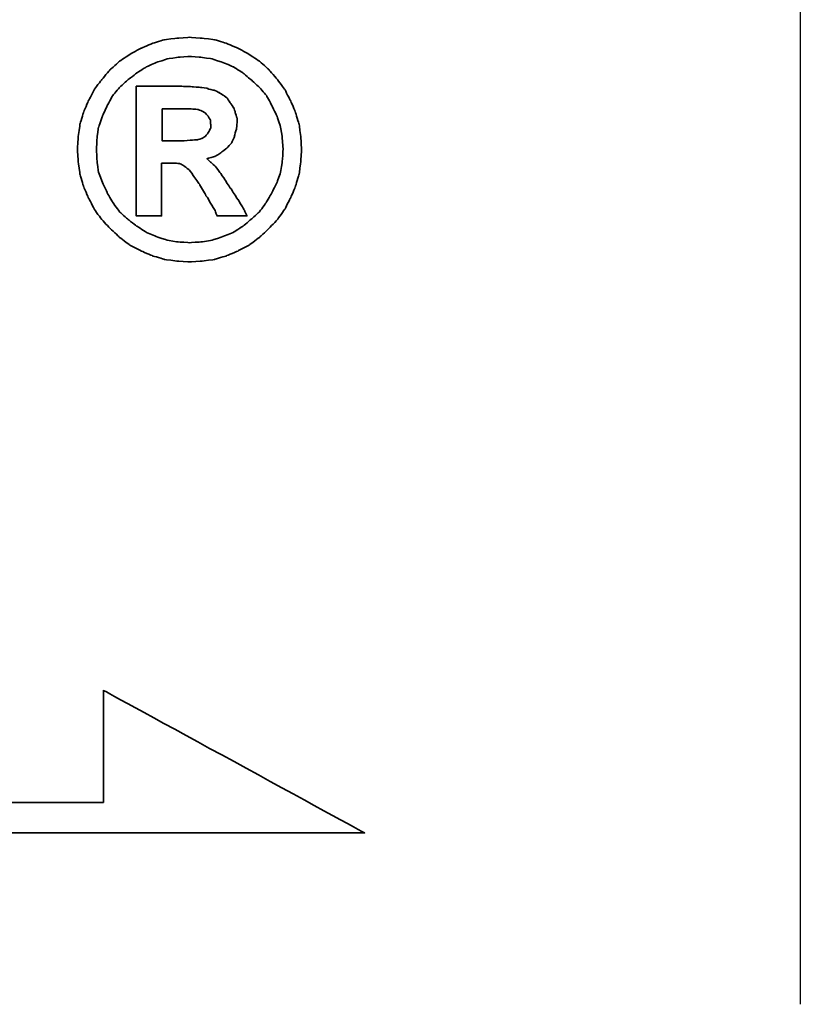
# Model space of a CAD drawing. Header units: millimetres. Extents: x 348 to 647, y 366 to 462.
# Tile 48 of 51: x 600.98 to 604.85, y 395.6 to 400.48. Entities that reach past the tile are written whole.
import ezdxf

# ---------------------------------------------------------------- set-up
doc = ezdxf.new("R2010")
doc.units = ezdxf.units.MM
doc.header["$LTSCALE"] = 0.15
for name, color, linetype in [('2', 7, 'CONTINUOUS'), ('DIM', 4, 'CONTINUOUS'), ('layer 1', 7, 'CONTINUOUS')]:
    doc.layers.add(name, color=color, linetype=linetype)

# ---------------------------------------------------------------- blocks, each defined once
blk = doc.blocks.new('TBI MOTION logo(完整正式版)')
at = {"layer": 'layer 1', "color": 22, "lineweight": 35}
for points, knots in [([(81.20634, 4.98624), (81.20634, 4.98624), (81.18649, 5.32862), (81.18649, 5.32862), (81.18649, 5.32862), (81.18649, 5.32862), (81.13886, 5.66206), (81.13886, 5.66206), (81.13886, 5.66206), (81.13886, 5.66206), (81.04359, 5.97764), (81.04359, 5.97764), (81.04359, 5.97764), (81.04359, 5.97764), (80.91061, 6.29124), (80.91061, 6.29124), (80.91061, 6.29124), (80.91061, 6.29124), (80.75778, 6.58697), (80.75778, 6.58697), (80.75778, 6.58697), (80.75778, 6.58697), (80.5593, 6.85294), (80.5593, 6.85294), (80.5593, 6.85294), (80.5593, 6.85294), (80.33105, 7.1189), (80.33105, 7.1189), (80.33105, 7.1189), (80.33105, 7.1189), (80.09287, 7.33921), (80.09287, 7.33921), (80.09287, 7.33921), (80.09287, 7.33921), (79.815, 7.51982), (79.815, 7.51982), (79.815, 7.51982), (79.815, 7.51982), (79.51133, 7.69051), (79.51133, 7.69051), (79.51133, 7.69051), (79.51133, 7.69051), (79.19773, 7.8235), (79.19773, 7.8235), (79.19773, 7.8235), (79.19773, 7.8235), (78.88215, 7.91877), (78.88215, 7.91877), (78.88215, 7.91877), (78.88215, 7.91877), (78.54871, 7.95846), (78.54871, 7.95846), (78.54871, 7.95846), (78.54871, 7.95846), (78.21526, 7.98625), (78.21526, 7.98625), (78.21526, 7.98625), (78.21526, 7.98625), (77.87388, 7.95846), (77.87388, 7.95846), (77.87388, 7.95846), (77.87388, 7.95846), (77.54044, 7.91877), (77.54044, 7.91877), (77.54044, 7.91877), (77.54044, 7.91877), (77.22485, 7.8235), (77.22485, 7.8235), (77.22485, 7.8235), (77.22485, 7.8235), (76.91027, 7.69051), (76.91027, 7.69051), (76.91027, 7.69051), (76.91027, 7.69051), (76.6056, 7.51982), (76.6056, 7.51982), (76.6056, 7.51982), (76.6056, 7.51982), (76.32972, 7.33921), (76.32972, 7.33921), (76.32972, 7.33921), (76.32972, 7.33921), (76.09154, 7.1189), (76.09154, 7.1189), (76.09154, 7.1189), (76.09154, 7.1189), (75.86329, 6.85294), (75.86329, 6.85294), (75.86329, 6.85294), (75.86329, 6.85294), (75.66382, 6.58697), (75.66382, 6.58697), (75.66382, 6.58697), (75.66382, 6.58697), (75.51099, 6.29124), (75.51099, 6.29124), (75.51099, 6.29124), (75.51099, 6.29124), (75.37702, 5.97764), (75.37702, 5.97764), (75.37702, 5.97764), (75.37702, 5.97764), (75.28175, 5.66206), (75.28175, 5.66206), (75.28175, 5.66206), (75.28175, 5.66206), (75.23411, 5.32862), (75.23411, 5.32862), (75.23411, 5.32862), (75.23411, 5.32862), (75.21625, 4.98624), (75.21625, 4.98624), (75.21625, 4.98624), (75.21625, 4.98624), (75.23411, 4.6528), (75.23411, 4.6528), (75.23411, 4.6528), (75.23411, 4.6528), (75.28175, 4.32035), (75.28175, 4.32035), (75.28175, 4.32035), (75.28175, 4.32035), (75.37702, 3.99583), (75.37702, 3.99583), (75.37702, 3.99583), (75.37702, 3.99583), (75.51099, 3.68224), (75.51099, 3.68224), (75.51099, 3.68224), (75.51099, 3.68224), (75.66382, 3.38749), (75.66382, 3.38749), (75.66382, 3.38749), (75.66382, 3.38749), (75.86329, 3.10963), (75.86329, 3.10963), (75.86329, 3.10963), (75.86329, 3.10963), (76.09154, 2.87145), (76.09154, 2.87145), (76.09154, 2.87145), (76.09154, 2.87145), (76.32972, 2.6432), (76.32972, 2.6432), (76.32972, 2.6432), (76.32972, 2.6432), (76.6056, 2.43381), (76.6056, 2.43381), (76.6056, 2.43381), (76.6056, 2.43381), (76.91027, 2.27205), (76.91027, 2.27205), (76.91027, 2.27205), (76.91027, 2.27205), (77.22485, 2.13906), (77.22485, 2.13906), (77.22485, 2.13906), (77.22485, 2.13906), (77.54044, 2.0438), (77.54044, 2.0438), (77.54044, 2.0438), (77.54044, 2.0438), (77.87388, 1.99616), (77.87388, 1.99616), (77.87388, 1.99616), (77.87388, 1.99616), (78.21526, 1.97631), (78.21526, 1.97631), (78.21526, 1.97631), (78.21526, 1.97631), (78.54871, 1.99616), (78.54871, 1.99616), (78.54871, 1.99616), (78.54871, 1.99616), (78.88215, 2.0438), (78.88215, 2.0438), (78.88215, 2.0438), (78.88215, 2.0438), (79.19773, 2.13906), (79.19773, 2.13906), (79.19773, 2.13906), (79.19773, 2.13906), (79.51133, 2.27205), (79.51133, 2.27205), (79.51133, 2.27205), (79.51133, 2.27205), (79.815, 2.43381), (79.815, 2.43381), (79.815, 2.43381), (79.815, 2.43381), (80.09287, 2.6432), (80.09287, 2.6432), (80.09287, 2.6432), (80.09287, 2.6432), (80.33105, 2.87145), (80.33105, 2.87145), (80.33105, 2.87145), (80.33105, 2.87145), (80.5593, 3.10963), (80.5593, 3.10963), (80.5593, 3.10963), (80.5593, 3.10963), (80.75778, 3.38749), (80.75778, 3.38749), (80.75778, 3.38749), (80.75778, 3.38749), (80.91061, 3.68224), (80.91061, 3.68224), (80.91061, 3.68224), (80.91061, 3.68224), (81.04359, 3.99583), (81.04359, 3.99583), (81.04359, 3.99583), (81.04359, 3.99583), (81.13886, 4.32035), (81.13886, 4.32035), (81.13886, 4.32035), (81.13886, 4.32035), (81.18649, 4.6528), (81.18649, 4.6528), (81.18649, 4.6528), (81.18649, 4.6528), (81.20634, 4.98624), (81.20634, 4.98624)], [0, 0, 0, 0, 0.01785714, 0.01785714, 0.01785714, 0.01785715, 0.03571429, 0.03571429, 0.03571429, 0.0357143, 0.05357143, 0.05357143, 0.05357143, 0.05357144, 0.07142857, 0.07142857, 0.07142857, 0.07142858, 0.08928571, 0.08928571, 0.08928571, 0.08928572, 0.10714286, 0.10714286, 0.10714286, 0.10714287, 0.125, 0.125, 0.125, 0.12500001, 0.14285714, 0.14285714, 0.14285714, 0.14285715, 0.16071429, 0.16071429, 0.16071429, 0.1607143, 0.17857143, 0.17857143, 0.17857143, 0.17857144, 0.19642857, 0.19642857, 0.19642857, 0.19642858, 0.21428571, 0.21428571, 0.21428571, 0.21428572, 0.23214286, 0.23214286, 0.23214286, 0.23214287, 0.25, 0.25, 0.25, 0.25000001, 0.26785714, 0.26785714, 0.26785714, 0.26785715, 0.28571429, 0.28571429, 0.28571429, 0.2857143, 0.30357143, 0.30357143, 0.30357143, 0.30357144, 0.32142857, 0.32142857, 0.32142857, 0.32142858, 0.33928571, 0.33928571, 0.33928571, 0.33928572, 0.35714286, 0.35714286, 0.35714286, 0.35714287, 0.375, 0.375, 0.375, 0.37500001, 0.39285714, 0.39285714, 0.39285714, 0.39285715, 0.41071429, 0.41071429, 0.41071429, 0.4107143, 0.42857143, 0.42857143, 0.42857143, 0.42857144, 0.44642857, 0.44642857, 0.44642857, 0.44642858, 0.46428571, 0.46428571, 0.46428571, 0.46428572, 0.48214286, 0.48214286, 0.48214286, 0.48214287, 0.5, 0.5, 0.5, 0.50000001, 0.51785714, 0.51785714, 0.51785714, 0.51785715, 0.53571429, 0.53571429, 0.53571429, 0.5357143, 0.55357143, 0.55357143, 0.55357143, 0.55357144, 0.57142857, 0.57142857, 0.57142857, 0.57142858, 0.58928571, 0.58928571, 0.58928571, 0.58928572, 0.60714286, 0.60714286, 0.60714286, 0.60714287, 0.625, 0.625, 0.625, 0.62500001, 0.64285714, 0.64285714, 0.64285714, 0.64285715, 0.66071429, 0.66071429, 0.66071429, 0.6607143, 0.67857143, 0.67857143, 0.67857143, 0.67857144, 0.69642857, 0.69642857, 0.69642857, 0.69642858, 0.71428571, 0.71428571, 0.71428571, 0.71428572, 0.73214286, 0.73214286, 0.73214286, 0.73214287, 0.75, 0.75, 0.75, 0.75000001, 0.76785714, 0.76785714, 0.76785714, 0.76785715, 0.78571429, 0.78571429, 0.78571429, 0.7857143, 0.80357143, 0.80357143, 0.80357143, 0.80357144, 0.82142857, 0.82142857, 0.82142857, 0.82142858, 0.83928571, 0.83928571, 0.83928571, 0.83928572, 0.85714286, 0.85714286, 0.85714286, 0.85714287, 0.875, 0.875, 0.875, 0.87500001, 0.89285714, 0.89285714, 0.89285714, 0.89285715, 0.91071429, 0.91071429, 0.91071429, 0.9107143, 0.92857143, 0.92857143, 0.92857143, 0.92857144, 0.94642857, 0.94642857, 0.94642857, 0.94642858, 0.96428571, 0.96428571, 0.96428571, 0.96428572, 0.98214286, 0.98214286, 0.98214286, 0.98214287, 1, 1, 1, 1]), ([(80.71014, 4.98624), (80.71014, 4.98624), (80.69129, 5.29091), (80.69129, 5.29091), (80.69129, 5.29091), (80.69129, 5.29091), (80.64464, 5.57672), (80.64464, 5.57672), (80.64464, 5.57672), (80.64464, 5.57672), (80.54937, 5.87245), (80.54937, 5.87245), (80.54937, 5.87245), (80.54937, 5.87245), (80.41639, 6.14833), (80.41639, 6.14833), (80.41639, 6.14833), (80.41639, 6.14833), (80.27349, 6.41429), (80.27349, 6.41429), (80.27349, 6.41429), (80.27349, 6.41429), (80.08295, 6.64255), (80.08295, 6.64255), (80.08295, 6.64255), (80.08295, 6.64255), (79.86264, 6.84301), (79.86264, 6.84301), (79.86264, 6.84301), (79.86264, 6.84301), (79.63439, 7.03355), (79.63439, 7.03355), (79.63439, 7.03355), (79.63439, 7.03355), (79.37835, 7.1963), (79.37835, 7.1963), (79.37835, 7.1963), (79.37835, 7.1963), (79.10246, 7.30944), (79.10246, 7.30944), (79.10246, 7.30944), (79.10246, 7.30944), (78.81665, 7.40471), (78.81665, 7.40471), (78.81665, 7.40471), (78.81665, 7.40471), (78.511, 7.45234), (78.511, 7.45234), (78.511, 7.45234), (78.511, 7.45234), (78.21526, 7.47219), (78.21526, 7.47219), (78.21526, 7.47219), (78.21526, 7.47219), (77.9106, 7.45234), (77.9106, 7.45234), (77.9106, 7.45234), (77.9106, 7.45234), (77.61685, 7.40471), (77.61685, 7.40471), (77.61685, 7.40471), (77.61685, 7.40471), (77.32012, 7.30944), (77.32012, 7.30944), (77.32012, 7.30944), (77.32012, 7.30944), (77.06309, 7.1963), (77.06309, 7.1963), (77.06309, 7.1963), (77.06309, 7.1963), (76.80606, 7.03355), (76.80606, 7.03355), (76.80606, 7.03355), (76.80606, 7.03355), (76.55797, 6.84301), (76.55797, 6.84301), (76.55797, 6.84301), (76.55797, 6.84301), (76.34063, 6.64255), (76.34063, 6.64255), (76.34063, 6.64255), (76.34063, 6.64255), (76.1491, 6.41429), (76.1491, 6.41429), (76.1491, 6.41429), (76.1491, 6.41429), (76.0062, 6.14833), (76.0062, 6.14833), (76.0062, 6.14833), (76.0062, 6.14833), (75.88314, 5.87245), (75.88314, 5.87245), (75.88314, 5.87245), (75.88314, 5.87245), (75.77794, 5.57672), (75.77794, 5.57672), (75.77794, 5.57672), (75.77794, 5.57672), (75.73924, 5.29091), (75.73924, 5.29091), (75.73924, 5.29091), (75.73924, 5.29091), (75.72039, 4.98624), (75.72039, 4.98624), (75.72039, 4.98624), (75.72039, 4.98624), (75.73924, 4.67165), (75.73924, 4.67165), (75.73924, 4.67165), (75.73924, 4.67165), (75.77794, 4.37791), (75.77794, 4.37791), (75.77794, 4.37791), (75.77794, 4.37791), (75.88314, 4.10102), (75.88314, 4.10102), (75.88314, 4.10102), (75.88314, 4.10102), (76.0062, 3.83407), (76.0062, 3.83407), (76.0062, 3.83407), (76.0062, 3.83407), (76.15902, 3.56811), (76.15902, 3.56811), (76.15902, 3.56811), (76.15902, 3.56811), (76.34063, 3.32001), (76.34063, 3.32001), (76.34063, 3.32001), (76.34063, 3.32001), (76.55797, 3.11955), (76.55797, 3.11955), (76.55797, 3.11955), (76.55797, 3.11955), (76.80606, 2.92901), (76.80606, 2.92901), (76.80606, 2.92901), (76.80606, 2.92901), (77.06309, 2.76725), (77.06309, 2.76725), (77.06309, 2.76725), (77.06309, 2.76725), (77.32012, 2.65412), (77.32012, 2.65412), (77.32012, 2.65412), (77.32012, 2.65412), (77.61685, 2.55786), (77.61685, 2.55786), (77.61685, 2.55786), (77.61685, 2.55786), (77.9106, 2.51022), (77.9106, 2.51022), (77.9106, 2.51022), (77.9106, 2.51022), (78.21526, 2.49137), (78.21526, 2.49137), (78.21526, 2.49137), (78.21526, 2.49137), (78.511, 2.51022), (78.511, 2.51022), (78.511, 2.51022), (78.511, 2.51022), (78.81665, 2.55786), (78.81665, 2.55786), (78.81665, 2.55786), (78.81665, 2.55786), (79.10246, 2.65412), (79.10246, 2.65412), (79.10246, 2.65412), (79.10246, 2.65412), (79.37835, 2.76725), (79.37835, 2.76725), (79.37835, 2.76725), (79.37835, 2.76725), (79.63439, 2.92901), (79.63439, 2.92901), (79.63439, 2.92901), (79.63439, 2.92901), (79.86264, 3.11955), (79.86264, 3.11955), (79.86264, 3.11955), (79.86264, 3.11955), (80.08295, 3.32001), (80.08295, 3.32001), (80.08295, 3.32001), (80.08295, 3.32001), (80.26356, 3.56811), (80.26356, 3.56811), (80.26356, 3.56811), (80.26356, 3.56811), (80.41639, 3.83407), (80.41639, 3.83407), (80.41639, 3.83407), (80.41639, 3.83407), (80.54937, 4.10102), (80.54937, 4.10102), (80.54937, 4.10102), (80.54937, 4.10102), (80.64464, 4.37791), (80.64464, 4.37791), (80.64464, 4.37791), (80.64464, 4.37791), (80.69129, 4.67165), (80.69129, 4.67165), (80.69129, 4.67165), (80.69129, 4.67165), (80.71014, 4.98624), (80.71014, 4.98624)], [0, 0, 0, 0, 0.01923077, 0.01923077, 0.01923077, 0.01923078, 0.03846154, 0.03846154, 0.03846154, 0.03846155, 0.05769231, 0.05769231, 0.05769231, 0.05769232, 0.07692308, 0.07692308, 0.07692308, 0.07692309, 0.09615385, 0.09615385, 0.09615385, 0.09615386, 0.11538462, 0.11538462, 0.11538462, 0.11538463, 0.13461538, 0.13461538, 0.13461538, 0.13461539, 0.15384615, 0.15384615, 0.15384615, 0.15384616, 0.17307692, 0.17307692, 0.17307692, 0.17307693, 0.19230769, 0.19230769, 0.19230769, 0.1923077, 0.21153846, 0.21153846, 0.21153846, 0.21153847, 0.23076923, 0.23076923, 0.23076923, 0.23076924, 0.25, 0.25, 0.25, 0.25000001, 0.26923077, 0.26923077, 0.26923077, 0.26923078, 0.28846154, 0.28846154, 0.28846154, 0.28846155, 0.30769231, 0.30769231, 0.30769231, 0.30769232, 0.32692308, 0.32692308, 0.32692308, 0.32692309, 0.34615385, 0.34615385, 0.34615385, 0.34615386, 0.36538462, 0.36538462, 0.36538462, 0.36538463, 0.38461538, 0.38461538, 0.38461538, 0.38461539, 0.40384615, 0.40384615, 0.40384615, 0.40384616, 0.42307692, 0.42307692, 0.42307692, 0.42307693, 0.44230769, 0.44230769, 0.44230769, 0.4423077, 0.46153846, 0.46153846, 0.46153846, 0.46153847, 0.48076923, 0.48076923, 0.48076923, 0.48076924, 0.5, 0.5, 0.5, 0.50000001, 0.51923077, 0.51923077, 0.51923077, 0.51923078, 0.53846154, 0.53846154, 0.53846154, 0.53846155, 0.55769231, 0.55769231, 0.55769231, 0.55769232, 0.57692308, 0.57692308, 0.57692308, 0.57692309, 0.59615385, 0.59615385, 0.59615385, 0.59615386, 0.61538462, 0.61538462, 0.61538462, 0.61538463, 0.63461538, 0.63461538, 0.63461538, 0.63461539, 0.65384615, 0.65384615, 0.65384615, 0.65384616, 0.67307692, 0.67307692, 0.67307692, 0.67307693, 0.69230769, 0.69230769, 0.69230769, 0.6923077, 0.71153846, 0.71153846, 0.71153846, 0.71153847, 0.73076923, 0.73076923, 0.73076923, 0.73076924, 0.75, 0.75, 0.75, 0.75000001, 0.76923077, 0.76923077, 0.76923077, 0.76923078, 0.78846154, 0.78846154, 0.78846154, 0.78846155, 0.80769231, 0.80769231, 0.80769231, 0.80769232, 0.82692308, 0.82692308, 0.82692308, 0.82692309, 0.84615385, 0.84615385, 0.84615385, 0.84615386, 0.86538462, 0.86538462, 0.86538462, 0.86538463, 0.88461538, 0.88461538, 0.88461538, 0.88461539, 0.90384615, 0.90384615, 0.90384615, 0.90384616, 0.92307692, 0.92307692, 0.92307692, 0.92307693, 0.94230769, 0.94230769, 0.94230769, 0.9423077, 0.96153846, 0.96153846, 0.96153846, 0.96153847, 0.98076923, 0.98076923, 0.98076923, 0.98076924, 1, 1, 1, 1]), ([(76.78721, 3.2823), (76.78721, 3.2823), (76.78721, 3.32001), (76.78721, 3.32001), (76.78721, 3.32001), (76.78721, 3.32001), (76.78721, 3.42422), (76.78721, 3.42422), (76.78721, 3.42422), (76.78721, 3.42422), (76.78721, 3.59689), (76.78721, 3.59689), (76.78721, 3.59689), (76.78721, 3.59689), (76.78721, 3.80529), (76.78721, 3.80529), (76.78721, 3.80529), (76.78721, 3.80529), (76.78721, 4.0524), (76.78721, 4.0524), (76.78721, 4.0524), (76.78721, 4.0524), (76.78721, 4.32035), (76.78721, 4.32035), (76.78721, 4.32035), (76.78721, 4.32035), (76.78721, 4.92868), (76.78721, 4.92868), (76.78721, 4.92868), (76.78721, 4.92868), (76.78721, 5.53801), (76.78721, 5.53801), (76.78721, 5.53801), (76.78721, 5.53801), (76.78721, 5.82482), (76.78721, 5.82482), (76.78721, 5.82482), (76.78721, 5.82482), (76.78721, 6.07291), (76.78721, 6.07291), (76.78721, 6.07291), (76.78721, 6.07291), (76.78721, 6.30017), (76.78721, 6.30017), (76.78721, 6.30017), (76.78721, 6.30017), (76.78721, 6.45399), (76.78721, 6.45399), (76.78721, 6.45399), (76.78721, 6.45399), (76.78721, 6.5572), (76.78721, 6.5572), (76.78721, 6.5572), (76.78721, 6.5572), (76.78721, 6.59689), (76.78721, 6.59689), (76.78721, 6.59689), (76.78721, 6.59689), (76.78721, 6.67232), (76.78721, 6.67232), (76.78721, 6.67232), (76.78721, 6.67232), (76.8537, 6.67232), (76.8537, 6.67232), (76.8537, 6.67232), (76.8537, 6.67232), (76.87355, 6.67232), (76.87355, 6.67232), (76.87355, 6.67232), (76.87355, 6.67232), (76.91027, 6.67232), (76.91027, 6.67232), (76.91027, 6.67232), (76.91027, 6.67232), (77.04424, 6.67232), (77.04424, 6.67232), (77.04424, 6.67232), (77.04424, 6.67232), (77.22485, 6.67232), (77.22485, 6.67232), (77.22485, 6.67232), (77.22485, 6.67232), (77.43524, 6.67232), (77.43524, 6.67232), (77.43524, 6.67232), (77.43524, 6.67232), (77.65357, 6.67232), (77.65357, 6.67232), (77.65357, 6.67232), (77.65357, 6.67232), (77.82625, 6.67232), (77.82625, 6.67232), (77.82625, 6.67232), (77.82625, 6.67232), (77.94037, 6.67232), (77.94037, 6.67232), (77.94037, 6.67232), (77.94037, 6.67232), (77.97709, 6.67232), (77.97709, 6.67232), (77.97709, 6.67232), (77.97709, 6.67232), (77.99694, 6.67232), (77.99694, 6.67232), (77.99694, 6.67232), (77.99694, 6.67232), (78.00686, 6.67232), (78.00686, 6.67232), (78.00686, 6.67232), (78.00686, 6.67232), (78.28275, 6.6624), (78.28275, 6.6624), (78.28275, 6.6624), (78.28275, 6.6624), (78.50107, 6.64255), (78.50107, 6.64255), (78.50107, 6.64255), (78.50107, 6.64255), (78.511, 6.64255), (78.511, 6.64255), (78.511, 6.64255), (78.511, 6.64255), (78.70154, 6.61476), (78.70154, 6.61476), (78.70154, 6.61476), (78.70154, 6.61476), (78.70154, 6.60483), (78.70154, 6.60483), (78.70154, 6.60483), (78.70154, 6.60483), (78.86429, 6.56713), (78.86429, 6.56713), (78.86429, 6.56713), (78.86429, 6.56713), (78.87223, 6.56713), (78.87223, 6.56713), (78.87223, 6.56713), (78.87223, 6.56713), (78.99727, 6.51056), (78.99727, 6.51056), (78.99727, 6.51056), (78.99727, 6.51056), (79.00719, 6.51056), (79.00719, 6.51056), (79.00719, 6.51056), (79.00719, 6.51056), (79.00719, 6.50162), (79.00719, 6.50162), (79.00719, 6.50162), (79.00719, 6.50162), (79.1104, 6.43415), (79.1104, 6.43415), (79.1104, 6.43415), (79.1104, 6.43415), (79.12132, 6.43415), (79.12132, 6.43415), (79.12132, 6.43415), (79.12132, 6.43415), (79.22552, 6.34781), (79.22552, 6.34781), (79.22552, 6.34781), (79.22552, 6.34781), (79.23544, 6.33888), (79.23544, 6.33888), (79.23544, 6.33888), (79.23544, 6.33888), (79.23544, 6.32895), (79.23544, 6.32895), (79.23544, 6.32895), (79.23544, 6.32895), (79.31087, 6.21483), (79.31087, 6.21483), (79.31087, 6.21483), (79.31087, 6.21483), (79.38629, 6.1007), (79.38629, 6.1007), (79.38629, 6.1007), (79.38629, 6.1007), (79.3972, 6.1007), (79.3972, 6.1007), (79.3972, 6.1007), (79.3972, 6.1007), (79.3972, 6.09078), (79.3972, 6.09078), (79.3972, 6.09078), (79.3972, 6.09078), (79.43392, 5.97764), (79.43392, 5.97764), (79.43392, 5.97764), (79.43392, 5.97764), (79.43392, 5.96772), (79.43392, 5.96772), (79.43392, 5.96772), (79.43392, 5.96772), (79.47362, 5.83474), (79.47362, 5.83474), (79.47362, 5.83474), (79.47362, 5.83474), (79.48156, 5.82482), (79.48156, 5.82482), (79.48156, 5.82482), (79.48156, 5.82482), (79.48156, 5.69977), (79.48156, 5.69977), (79.48156, 5.69977), (79.48156, 5.69977), (79.48156, 5.69183), (79.48156, 5.69183), (79.48156, 5.69183), (79.48156, 5.69183), (79.4637, 5.51915), (79.4637, 5.51915), (79.4637, 5.51915), (79.4637, 5.51915), (79.4637, 5.51122), (79.4637, 5.51122), (79.4637, 5.51122), (79.4637, 5.51122), (79.45377, 5.51122), (79.45377, 5.51122), (79.45377, 5.51122), (79.45377, 5.51122), (79.41507, 5.34847), (79.41507, 5.34847), (79.41507, 5.34847), (79.41507, 5.34847), (79.41507, 5.33854), (79.41507, 5.33854), (79.41507, 5.33854), (79.41507, 5.33854), (79.41507, 5.32862), (79.41507, 5.32862), (79.41507, 5.32862), (79.41507, 5.32862), (79.33865, 5.16785), (79.33865, 5.16785), (79.33865, 5.16785), (79.33865, 5.16785), (79.33071, 5.15693), (79.33071, 5.15693), (79.33071, 5.15693), (79.33071, 5.15693), (79.2156, 5.02495), (79.2156, 5.02495), (79.2156, 5.02495), (79.2156, 5.02495), (79.20567, 5.01502), (79.20567, 5.01502), (79.20567, 5.01502), (79.20567, 5.01502), (79.05483, 4.89991), (79.05483, 4.89991), (79.05483, 4.89991), (79.05483, 4.89991), (79.04491, 4.89197), (79.04491, 4.89197), (79.04491, 4.89197), (79.04491, 4.89197), (78.89208, 4.7967), (78.89208, 4.7967), (78.89208, 4.7967), (78.89208, 4.7967), (78.88215, 4.7967), (78.88215, 4.7967), (78.88215, 4.7967), (78.88215, 4.7967), (78.69161, 4.73913), (78.69161, 4.73913), (78.69161, 4.73913), (78.69161, 4.73913), (78.68169, 4.73913), (78.68169, 4.73913), (78.68169, 4.73913), (78.68169, 4.73913), (78.68169, 4.72921), (78.68169, 4.72921), (78.68169, 4.72921), (78.68169, 4.72921), (78.78688, 4.63394), (78.78688, 4.63394), (78.78688, 4.63394), (78.78688, 4.63394), (78.902, 4.52875), (78.902, 4.52875), (78.902, 4.52875), (78.902, 4.52875), (78.91093, 4.52081), (78.91093, 4.52081), (78.91093, 4.52081), (78.91093, 4.52081), (79.02506, 4.36798), (79.02506, 4.36798), (79.02506, 4.36798), (79.02506, 4.36798), (79.1501, 4.1953), (79.1501, 4.1953), (79.1501, 4.1953), (79.1501, 4.1953), (79.1501, 4.18736), (79.1501, 4.18736), (79.1501, 4.18736), (79.1501, 4.18736), (79.29201, 3.96705), (79.29201, 3.96705), (79.29201, 3.96705), (79.29201, 3.96705), (79.31087, 3.93828), (79.31087, 3.93828), (79.31087, 3.93828), (79.31087, 3.93828), (79.32079, 3.93828), (79.32079, 3.93828), (79.32079, 3.93828), (79.32079, 3.93828), (79.3585, 3.87178), (79.3585, 3.87178), (79.3585, 3.87178), (79.3585, 3.87178), (79.50141, 3.64353), (79.50141, 3.64353), (79.50141, 3.64353), (79.50141, 3.64353), (79.51133, 3.64353), (79.51133, 3.64353), (79.51133, 3.64353), (79.51133, 3.64353), (79.64431, 3.41528), (79.64431, 3.41528), (79.64431, 3.41528), (79.64431, 3.41528), (79.68202, 3.3478), (79.68202, 3.3478), (79.68202, 3.3478), (79.68202, 3.3478), (79.70187, 3.31009), (79.70187, 3.31009), (79.70187, 3.31009), (79.70187, 3.31009), (79.7495, 3.2049), (79.7495, 3.2049), (79.7495, 3.2049), (79.7495, 3.2049), (79.64431, 3.2049), (79.64431, 3.2049), (79.64431, 3.2049), (79.64431, 3.2049), (79.62546, 3.2049), (79.62546, 3.2049), (79.62546, 3.2049), (79.62546, 3.2049), (79.53912, 3.2049), (79.53912, 3.2049), (79.53912, 3.2049), (79.53912, 3.2049), (79.31087, 3.2049), (79.31087, 3.2049), (79.31087, 3.2049), (79.31087, 3.2049), (79.08262, 3.2049), (79.08262, 3.2049), (79.08262, 3.2049), (79.08262, 3.2049), (79.00719, 3.2049), (79.00719, 3.2049), (79.00719, 3.2049), (79.00719, 3.2049), (78.98735, 3.2049), (78.98735, 3.2049), (78.98735, 3.2049), (78.98735, 3.2049), (78.94964, 3.2049), (78.94964, 3.2049), (78.94964, 3.2049), (78.94964, 3.2049), (78.92979, 3.24459), (78.92979, 3.24459), (78.92979, 3.24459), (78.92979, 3.24459), (78.91093, 3.2823), (78.91093, 3.2823), (78.91093, 3.2823), (78.91093, 3.2823), (78.91093, 3.29223), (78.91093, 3.29223), (78.91093, 3.29223), (78.91093, 3.29223), (78.89208, 3.3478), (78.89208, 3.3478), (78.89208, 3.3478), (78.89208, 3.3478), (78.78688, 3.52048), (78.78688, 3.52048), (78.78688, 3.52048), (78.78688, 3.52048), (78.69161, 3.7001), (78.69161, 3.7001), (78.69161, 3.7001), (78.69161, 3.7001), (78.6539, 3.7388), (78.6539, 3.7388), (78.6539, 3.7388), (78.6539, 3.7388), (78.64398, 3.74873), (78.64398, 3.74873), (78.64398, 3.74873), (78.64398, 3.74873), (78.64398, 3.75766), (78.64398, 3.75766), (78.64398, 3.75766), (78.64398, 3.75766), (78.63405, 3.78644), (78.63405, 3.78644), (78.63405, 3.78644), (78.63405, 3.78644), (78.48321, 4.04347), (78.48321, 4.04347), (78.48321, 4.04347), (78.48321, 4.04347), (78.33038, 4.2618), (78.33038, 4.2618), (78.33038, 4.2618), (78.33038, 4.2618), (78.20732, 4.43447), (78.20732, 4.43447), (78.20732, 4.43447), (78.20732, 4.43447), (78.09221, 4.52081), (78.09221, 4.52081), (78.09221, 4.52081), (78.09221, 4.52081), (78.02472, 4.56845), (78.02472, 4.56845), (78.02472, 4.56845), (78.02472, 4.56845), (77.9493, 4.60616), (77.9493, 4.60616), (77.9493, 4.60616), (77.9493, 4.60616), (77.8451, 4.61608), (77.8451, 4.61608), (77.8451, 4.61608), (77.8451, 4.61608), (77.71113, 4.61608), (77.71113, 4.61608), (77.71113, 4.61608), (77.71113, 4.61608), (77.69128, 4.61608), (77.69128, 4.61608), (77.69128, 4.61608), (77.69128, 4.61608), (77.67342, 4.61608), (77.67342, 4.61608), (77.67342, 4.61608), (77.67342, 4.61608), (77.5583, 4.61608), (77.5583, 4.61608), (77.5583, 4.61608), (77.5583, 4.61608), (77.46303, 4.61608), (77.46303, 4.61608), (77.46303, 4.61608), (77.46303, 4.61608), (77.46303, 4.54761), (77.46303, 4.54761), (77.46303, 4.54761), (77.46303, 4.54761), (77.46303, 4.47318), (77.46303, 4.47318), (77.46303, 4.47318), (77.46303, 4.47318), (77.46303, 4.24294), (77.46303, 4.24294), (77.46303, 4.24294), (77.46303, 4.24294), (77.46303, 3.99583), (77.46303, 3.99583), (77.46303, 3.99583), (77.46303, 3.99583), (77.46303, 3.72888), (77.46303, 3.72888), (77.46303, 3.72888), (77.46303, 3.72888), (77.46303, 3.51055), (77.46303, 3.51055), (77.46303, 3.51055), (77.46303, 3.51055), (77.46303, 3.42422), (77.46303, 3.42422), (77.46303, 3.42422), (77.46303, 3.42422), (77.46303, 3.35773), (77.46303, 3.35773), (77.46303, 3.35773), (77.46303, 3.35773), (77.46303, 3.30017), (77.46303, 3.30017), (77.46303, 3.30017), (77.46303, 3.30017), (77.46303, 3.2823), (77.46303, 3.2823), (77.46303, 3.2823), (77.46303, 3.2823), (77.46303, 3.2049), (77.46303, 3.2049), (77.46303, 3.2049), (77.46303, 3.2049), (77.39753, 3.2049), (77.39753, 3.2049), (77.39753, 3.2049), (77.39753, 3.2049), (77.37768, 3.2049), (77.37768, 3.2049), (77.37768, 3.2049), (77.37768, 3.2049), (77.32012, 3.2049), (77.32012, 3.2049), (77.32012, 3.2049), (77.32012, 3.2049), (77.12165, 3.2049), (77.12165, 3.2049), (77.12165, 3.2049), (77.12165, 3.2049), (76.94897, 3.2049), (76.94897, 3.2049), (76.94897, 3.2049), (76.94897, 3.2049), (76.8924, 3.2049), (76.8924, 3.2049), (76.8924, 3.2049), (76.8924, 3.2049), (76.8537, 3.2049), (76.8537, 3.2049), (76.8537, 3.2049), (76.8537, 3.2049), (76.78721, 3.2049), (76.78721, 3.2049), (76.78721, 3.2049), (76.78721, 3.2049), (76.78721, 3.2823), (76.78721, 3.2823)], [0, 0, 0, 0, 0.00740741, 0.00740741, 0.00740741, 0.00740742, 0.01481481, 0.01481481, 0.01481481, 0.01481482, 0.02222222, 0.02222222, 0.02222222, 0.02222223, 0.02962963, 0.02962963, 0.02962963, 0.02962964, 0.03703704, 0.03703704, 0.03703704, 0.03703705, 0.04444444, 0.04444444, 0.04444444, 0.04444445, 0.05185185, 0.05185185, 0.05185185, 0.05185186, 0.05925926, 0.05925926, 0.05925926, 0.05925927, 0.06666667, 0.06666667, 0.06666667, 0.06666668, 0.07407407, 0.07407407, 0.07407407, 0.07407408, 0.08148148, 0.08148148, 0.08148148, 0.08148149, 0.08888889, 0.08888889, 0.08888889, 0.0888889, 0.0962963, 0.0962963, 0.0962963, 0.09629631, 0.1037037, 0.1037037, 0.1037037, 0.10370371, 0.11111111, 0.11111111, 0.11111111, 0.11111112, 0.11851852, 0.11851852, 0.11851852, 0.11851853, 0.12592593, 0.12592593, 0.12592593, 0.12592594, 0.13333333, 0.13333333, 0.13333333, 0.13333334, 0.14074074, 0.14074074, 0.14074074, 0.14074075, 0.14814815, 0.14814815, 0.14814815, 0.14814816, 0.15555556, 0.15555556, 0.15555556, 0.15555557, 0.16296296, 0.16296296, 0.16296296, 0.16296297, 0.17037037, 0.17037037, 0.17037037, 0.17037038, 0.17777778, 0.17777778, 0.17777778, 0.17777779, 0.18518519, 0.18518519, 0.18518519, 0.1851852, 0.19259259, 0.19259259, 0.19259259, 0.1925926, 0.2, 0.2, 0.2, 0.20000001, 0.20740741, 0.20740741, 0.20740741, 0.20740742, 0.21481481, 0.21481481, 0.21481481, 0.21481482, 0.22222222, 0.22222222, 0.22222222, 0.22222223, 0.22962963, 0.22962963, 0.22962963, 0.22962964, 0.23703704, 0.23703704, 0.23703704, 0.23703705, 0.24444444, 0.24444444, 0.24444444, 0.24444445, 0.25185185, 0.25185185, 0.25185185, 0.25185186, 0.25925926, 0.25925926, 0.25925926, 0.25925927, 0.26666667, 0.26666667, 0.26666667, 0.26666668, 0.27407407, 0.27407407, 0.27407407, 0.27407408, 0.28148148, 0.28148148, 0.28148148, 0.28148149, 0.28888889, 0.28888889, 0.28888889, 0.2888889, 0.2962963, 0.2962963, 0.2962963, 0.29629631, 0.3037037, 0.3037037, 0.3037037, 0.30370371, 0.31111111, 0.31111111, 0.31111111, 0.31111112, 0.31851852, 0.31851852, 0.31851852, 0.31851853, 0.32592593, 0.32592593, 0.32592593, 0.32592594, 0.33333333, 0.33333333, 0.33333333, 0.33333334, 0.34074074, 0.34074074, 0.34074074, 0.34074075, 0.34814815, 0.34814815, 0.34814815, 0.34814816, 0.35555556, 0.35555556, 0.35555556, 0.35555557, 0.36296296, 0.36296296, 0.36296296, 0.36296297, 0.37037037, 0.37037037, 0.37037037, 0.37037038, 0.37777778, 0.37777778, 0.37777778, 0.37777779, 0.38518519, 0.38518519, 0.38518519, 0.3851852, 0.39259259, 0.39259259, 0.39259259, 0.3925926, 0.4, 0.4, 0.4, 0.40000001, 0.40740741, 0.40740741, 0.40740741, 0.40740742, 0.41481481, 0.41481481, 0.41481481, 0.41481482, 0.42222222, 0.42222222, 0.42222222, 0.42222223, 0.42962963, 0.42962963, 0.42962963, 0.42962964, 0.43703704, 0.43703704, 0.43703704, 0.43703705, 0.44444444, 0.44444444, 0.44444444, 0.44444445, 0.45185185, 0.45185185, 0.45185185, 0.45185186, 0.45925926, 0.45925926, 0.45925926, 0.45925927, 0.46666667, 0.46666667, 0.46666667, 0.46666668, 0.47407407, 0.47407407, 0.47407407, 0.47407408, 0.48148148, 0.48148148, 0.48148148, 0.48148149, 0.48888889, 0.48888889, 0.48888889, 0.4888889, 0.4962963, 0.4962963, 0.4962963, 0.49629631, 0.5037037, 0.5037037, 0.5037037, 0.50370371, 0.51111111, 0.51111111, 0.51111111, 0.51111112, 0.51851852, 0.51851852, 0.51851852, 0.51851853, 0.52592593, 0.52592593, 0.52592593, 0.52592594, 0.53333333, 0.53333333, 0.53333333, 0.53333334, 0.54074074, 0.54074074, 0.54074074, 0.54074075, 0.54814815, 0.54814815, 0.54814815, 0.54814816, 0.55555556, 0.55555556, 0.55555556, 0.55555557, 0.56296296, 0.56296296, 0.56296296, 0.56296297, 0.57037037, 0.57037037, 0.57037037, 0.57037038, 0.57777778, 0.57777778, 0.57777778, 0.57777779, 0.58518519, 0.58518519, 0.58518519, 0.5851852, 0.59259259, 0.59259259, 0.59259259, 0.5925926, 0.6, 0.6, 0.6, 0.60000001, 0.60740741, 0.60740741, 0.60740741, 0.60740742, 0.61481481, 0.61481481, 0.61481481, 0.61481482, 0.62222222, 0.62222222, 0.62222222, 0.62222223, 0.62962963, 0.62962963, 0.62962963, 0.62962964, 0.63703704, 0.63703704, 0.63703704, 0.63703705, 0.64444444, 0.64444444, 0.64444444, 0.64444445, 0.65185185, 0.65185185, 0.65185185, 0.65185186, 0.65925926, 0.65925926, 0.65925926, 0.65925927, 0.66666667, 0.66666667, 0.66666667, 0.66666668, 0.67407407, 0.67407407, 0.67407407, 0.67407408, 0.68148148, 0.68148148, 0.68148148, 0.68148149, 0.68888889, 0.68888889, 0.68888889, 0.6888889, 0.6962963, 0.6962963, 0.6962963, 0.69629631, 0.7037037, 0.7037037, 0.7037037, 0.70370371, 0.71111111, 0.71111111, 0.71111111, 0.71111112, 0.71851852, 0.71851852, 0.71851852, 0.71851853, 0.72592593, 0.72592593, 0.72592593, 0.72592594, 0.73333333, 0.73333333, 0.73333333, 0.73333334, 0.74074074, 0.74074074, 0.74074074, 0.74074075, 0.74814815, 0.74814815, 0.74814815, 0.74814816, 0.75555556, 0.75555556, 0.75555556, 0.75555557, 0.76296296, 0.76296296, 0.76296296, 0.76296297, 0.77037037, 0.77037037, 0.77037037, 0.77037038, 0.77777778, 0.77777778, 0.77777778, 0.77777779, 0.78518519, 0.78518519, 0.78518519, 0.7851852, 0.79259259, 0.79259259, 0.79259259, 0.7925926, 0.8, 0.8, 0.8, 0.80000001, 0.80740741, 0.80740741, 0.80740741, 0.80740742, 0.81481481, 0.81481481, 0.81481481, 0.81481482, 0.82222222, 0.82222222, 0.82222222, 0.82222223, 0.82962963, 0.82962963, 0.82962963, 0.82962964, 0.83703704, 0.83703704, 0.83703704, 0.83703705, 0.84444444, 0.84444444, 0.84444444, 0.84444445, 0.85185185, 0.85185185, 0.85185185, 0.85185186, 0.85925926, 0.85925926, 0.85925926, 0.85925927, 0.86666667, 0.86666667, 0.86666667, 0.86666668, 0.87407407, 0.87407407, 0.87407407, 0.87407408, 0.88148148, 0.88148148, 0.88148148, 0.88148149, 0.88888889, 0.88888889, 0.88888889, 0.8888889, 0.8962963, 0.8962963, 0.8962963, 0.89629631, 0.9037037, 0.9037037, 0.9037037, 0.90370371, 0.91111111, 0.91111111, 0.91111111, 0.91111112, 0.91851852, 0.91851852, 0.91851852, 0.91851853, 0.92592593, 0.92592593, 0.92592593, 0.92592594, 0.93333333, 0.93333333, 0.93333333, 0.93333334, 0.94074074, 0.94074074, 0.94074074, 0.94074075, 0.94814815, 0.94814815, 0.94814815, 0.94814816, 0.95555556, 0.95555556, 0.95555556, 0.95555557, 0.96296296, 0.96296296, 0.96296296, 0.96296297, 0.97037037, 0.97037037, 0.97037037, 0.97037038, 0.97777778, 0.97777778, 0.97777778, 0.97777779, 0.98518519, 0.98518519, 0.98518519, 0.9851852, 0.99259259, 0.99259259, 0.99259259, 0.9925926, 1, 1, 1, 1]), ([(77.48288, 6.07291), (77.48288, 6.07291), (77.48288, 5.99551), (77.48288, 5.99551), (77.48288, 5.99551), (77.48288, 5.99551), (77.48288, 5.82482), (77.48288, 5.82482), (77.48288, 5.82482), (77.48288, 5.82482), (77.48288, 5.63328), (77.48288, 5.63328), (77.48288, 5.63328), (77.48288, 5.63328), (77.48288, 5.46358), (77.48288, 5.46358), (77.48288, 5.46358), (77.48288, 5.46358), (77.48288, 5.29091), (77.48288, 5.29091), (77.48288, 5.29091), (77.48288, 5.29091), (77.48288, 5.21449), (77.48288, 5.21449), (77.48288, 5.21449), (77.48288, 5.21449), (77.50074, 5.21449), (77.50074, 5.21449), (77.50074, 5.21449), (77.50074, 5.21449), (77.71113, 5.21449), (77.71113, 5.21449), (77.71113, 5.21449), (77.71113, 5.21449), (77.94037, 5.21449), (77.94037, 5.21449), (77.94037, 5.21449), (77.94037, 5.21449), (78.01579, 5.21449), (78.01579, 5.21449), (78.01579, 5.21449), (78.01579, 5.21449), (78.03465, 5.21449), (78.03465, 5.21449), (78.03465, 5.21449), (78.03465, 5.21449), (78.2629, 5.23335), (78.2629, 5.23335), (78.2629, 5.23335), (78.2629, 5.23335), (78.42565, 5.24327), (78.42565, 5.24327), (78.42565, 5.24327), (78.42565, 5.24327), (78.54871, 5.28098), (78.54871, 5.28098), (78.54871, 5.28098), (78.54871, 5.28098), (78.62611, 5.32862), (78.62611, 5.32862), (78.62611, 5.32862), (78.62611, 5.32862), (78.69161, 5.40503), (78.69161, 5.40503), (78.69161, 5.40503), (78.69161, 5.40503), (78.73925, 5.48145), (78.73925, 5.48145), (78.73925, 5.48145), (78.73925, 5.48145), (78.77696, 5.55885), (78.77696, 5.55885), (78.77696, 5.55885), (78.77696, 5.55885), (78.77696, 5.65214), (78.77696, 5.65214), (78.77696, 5.65214), (78.77696, 5.65214), (78.76902, 5.76726), (78.76902, 5.76726), (78.76902, 5.76726), (78.76902, 5.76726), (78.71146, 5.87245), (78.71146, 5.87245), (78.71146, 5.87245), (78.71146, 5.87245), (78.62611, 5.96772), (78.62611, 5.96772), (78.62611, 5.96772), (78.62611, 5.96772), (78.511, 6.02528), (78.511, 6.02528), (78.511, 6.02528), (78.511, 6.02528), (78.44451, 6.05306), (78.44451, 6.05306), (78.44451, 6.05306), (78.44451, 6.05306), (78.32046, 6.06299), (78.32046, 6.06299), (78.32046, 6.06299), (78.32046, 6.06299), (78.18748, 6.07291), (78.18748, 6.07291), (78.18748, 6.07291), (78.18748, 6.07291), (77.99694, 6.07291), (77.99694, 6.07291), (77.99694, 6.07291), (77.99694, 6.07291), (77.97709, 6.07291), (77.97709, 6.07291), (77.97709, 6.07291), (77.97709, 6.07291), (77.90167, 6.07291), (77.90167, 6.07291), (77.90167, 6.07291), (77.90167, 6.07291), (77.69128, 6.07291), (77.69128, 6.07291), (77.69128, 6.07291), (77.69128, 6.07291), (77.50074, 6.07291), (77.50074, 6.07291), (77.50074, 6.07291), (77.50074, 6.07291), (77.48288, 6.07291), (77.48288, 6.07291)], [0, 0, 0, 0, 0.03125, 0.03125, 0.03125, 0.03125001, 0.0625, 0.0625, 0.0625, 0.06250001, 0.09375, 0.09375, 0.09375, 0.09375001, 0.125, 0.125, 0.125, 0.12500001, 0.15625, 0.15625, 0.15625, 0.15625001, 0.1875, 0.1875, 0.1875, 0.18750001, 0.21875, 0.21875, 0.21875, 0.21875001, 0.25, 0.25, 0.25, 0.25000001, 0.28125, 0.28125, 0.28125, 0.28125001, 0.3125, 0.3125, 0.3125, 0.31250001, 0.34375, 0.34375, 0.34375, 0.34375001, 0.375, 0.375, 0.375, 0.37500001, 0.40625, 0.40625, 0.40625, 0.40625001, 0.4375, 0.4375, 0.4375, 0.43750001, 0.46875, 0.46875, 0.46875, 0.46875001, 0.5, 0.5, 0.5, 0.50000001, 0.53125, 0.53125, 0.53125, 0.53125001, 0.5625, 0.5625, 0.5625, 0.56250001, 0.59375, 0.59375, 0.59375, 0.59375001, 0.625, 0.625, 0.625, 0.62500001, 0.65625, 0.65625, 0.65625, 0.65625001, 0.6875, 0.6875, 0.6875, 0.68750001, 0.71875, 0.71875, 0.71875, 0.71875001, 0.75, 0.75, 0.75, 0.75000001, 0.78125, 0.78125, 0.78125, 0.78125001, 0.8125, 0.8125, 0.8125, 0.81250001, 0.84375, 0.84375, 0.84375, 0.84375001, 0.875, 0.875, 0.875, 0.87500001, 0.90625, 0.90625, 0.90625, 0.90625001, 0.9375, 0.9375, 0.9375, 0.93750001, 0.96875, 0.96875, 0.96875, 0.96875001, 1, 1, 1, 1]), ([(75.90875, -9.47875), (75.90875, -9.47875), (75.90875, -12.28625), (75.90875, -12.28625), (75.90875, -12.28625), (75.90875, -12.28625), (75.90875, -12.47875), (75.90875, -12.47875), (75.90875, -12.47875), (75.90875, -12.47875), (75.71625, -12.47875), (75.71625, -12.47875), (75.71625, -12.47875), (75.71625, -12.47875), (-88.32875, -12.47875), (-88.32875, -12.47875), (-88.32875, -12.47875), (-88.32875, -12.47875), (-88.32875, -13.29375), (-88.32875, -13.29375), (-88.32875, -13.29375), (-88.32875, -13.29375), (82.89125, -13.29375), (82.89125, -13.29375), (82.89125, -13.29375), (82.89125, -13.29375), (75.90875, -9.47875), (75.90875, -9.47875)], [0, 0, 0, 0, 0.14285714, 0.14285714, 0.14285714, 0.14285715, 0.28571429, 0.28571429, 0.28571429, 0.2857143, 0.42857143, 0.42857143, 0.42857143, 0.42857144, 0.57142857, 0.57142857, 0.57142857, 0.57142858, 0.71428571, 0.71428571, 0.71428571, 0.71428572, 0.85714286, 0.85714286, 0.85714286, 0.85714287, 1, 1, 1, 1])]:
    blk.add_open_spline(points, degree=3, knots=knots, dxfattribs=at)

msp = doc.modelspace()

# ---------------------------------------------------------------- linework, layer by layer
at = {"layer": '2', "color": 0, "linetype": 'Continuous'}
msp.add_line((604.8502, 404.2786), (604.8502, 395.6025), dxfattribs=at)

# ---------------------------------------------------------------- block references
at = {"layer": 'DIM', "color": 7, "xscale": 0.1852549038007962, "yscale": 0.1852549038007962, "zscale": 0.1852549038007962}
msp.add_blockref('TBI MOTION logo(完整正式版)', (587.3365, 398.914), dxfattribs=at)

doc.saveas('drawing.dxf')
